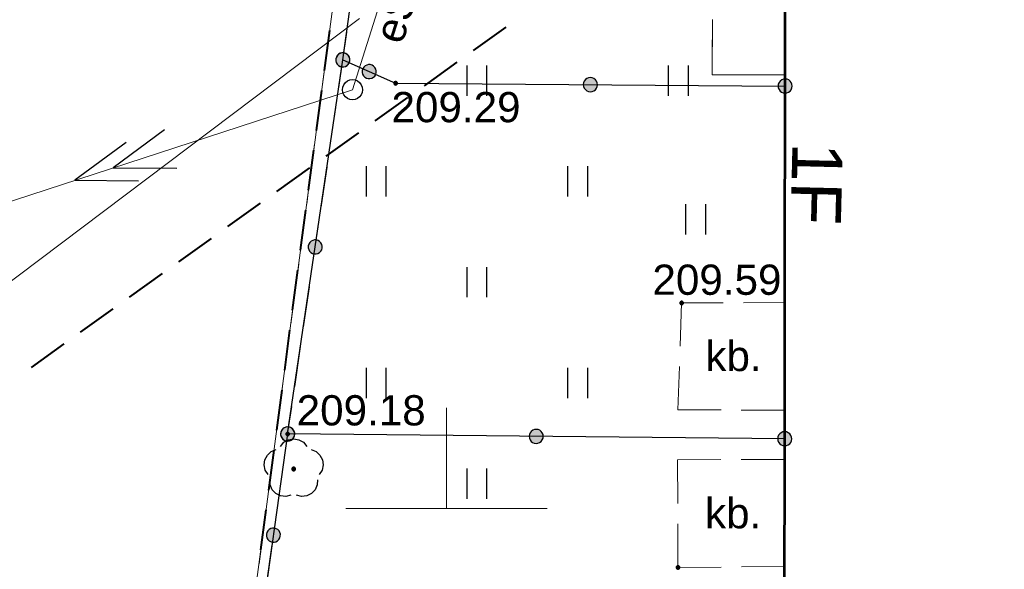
# Model space of a CAD drawing. Header units: metres. Extents: x 7419414 to 7419803, y 5549484 to 5549731.
# Tile 34 of 102: x 7419539 to 7419564, y 5549498 to 5549512. Entities that reach past the tile are written whole.
import ezdxf
from ezdxf.enums import TextEntityAlignment as Align

# ---------------------------------------------------------------- set-up
doc = ezdxf.new("R2010")
doc.units = ezdxf.units.M
doc.header["$MEASUREMENT"] = 0
doc.layers.get('0').update_dxf_attribs({"color": 250})
for name, color, linetype, lineweight in [('EGBN', 7, 'Continuous', 13), ('EGBU', 7, 'Continuous', 53), ('EGDE', 7, 'Continuous', 13), ('EGUG', 96, 'Continuous', 13), ('GEPADR_O', 7, 'Continuous', 13), ('LINIE ROZGRANICZAJĄCE MPZP', 212, 'Continuous', 0), ('OTKU', 7, 'Continuous', 13), ('OTKU_O', 7, 'Continuous', 13), ('OTOO', 7, 'Continuous', 30), ('OTRS_O', 7, 'Continuous', 13), ('OTZT', 7, 'Continuous', 13), ('SUEP', 1, 'Continuous', 13), ('SUEP_O', 1, 'Continuous', 13), ('UEEPA_512', 250, 'Continuous', 0)]:
    doc.layers.add(name, color=color, linetype=linetype, lineweight=lineweight)
doc.styles.add('Arial', font='arial.ttf')

msp = doc.modelspace()

# ---------------------------------------------------------------- hatches: boundary and pattern name
at = {"linetype": 'Continuous'}
for points in [[(7419547.449, 5549510.956), (7419547.403, 5549510.957), (7419547.359, 5549510.97), (7419547.32, 5549510.994), (7419547.289, 5549511.027), (7419547.267, 5549511.067), (7419547.256, 5549511.111), (7419547.257, 5549511.157), (7419547.27, 5549511.201), (7419547.294, 5549511.24), (7419547.327, 5549511.271), (7419547.367, 5549511.293), (7419547.411, 5549511.304), (7419547.457, 5549511.303), (7419547.501, 5549511.29), (7419547.54, 5549511.266), (7419547.571, 5549511.233), (7419547.593, 5549511.193), (7419547.604, 5549511.149), (7419547.603, 5549511.103), (7419547.59, 5549511.059), (7419547.566, 5549511.02), (7419547.533, 5549510.989), (7419547.493, 5549510.967)], [(7419547.452, 5549510.956), (7419547.406, 5549510.957), (7419547.362, 5549510.969), (7419547.322, 5549510.992), (7419547.29, 5549511.024), (7419547.268, 5549511.064), (7419547.256, 5549511.108), (7419547.257, 5549511.154), (7419547.269, 5549511.198), (7419547.292, 5549511.238), (7419547.324, 5549511.27), (7419547.364, 5549511.292), (7419547.408, 5549511.304), (7419547.454, 5549511.303), (7419547.498, 5549511.291), (7419547.538, 5549511.268), (7419547.57, 5549511.236), (7419547.592, 5549511.196), (7419547.604, 5549511.152), (7419547.603, 5549511.106), (7419547.591, 5549511.062), (7419547.568, 5549511.022), (7419547.536, 5549510.99), (7419547.496, 5549510.968)], [(7419547.45, 5549510.956), (7419547.404, 5549510.957), (7419547.361, 5549510.969), (7419547.321, 5549510.993), (7419547.29, 5549511.026), (7419547.267, 5549511.066), (7419547.256, 5549511.11), (7419547.257, 5549511.156), (7419547.269, 5549511.199), (7419547.293, 5549511.239), (7419547.326, 5549511.27), (7419547.366, 5549511.293), (7419547.41, 5549511.304), (7419547.456, 5549511.303), (7419547.499, 5549511.291), (7419547.539, 5549511.267), (7419547.57, 5549511.234), (7419547.593, 5549511.194), (7419547.604, 5549511.15), (7419547.603, 5549511.104), (7419547.591, 5549511.061), (7419547.567, 5549511.021), (7419547.534, 5549510.99), (7419547.494, 5549510.967)], [(7419548.104, 5549510.666), (7419548.058, 5549510.667), (7419548.014, 5549510.68), (7419547.975, 5549510.704), (7419547.944, 5549510.737), (7419547.922, 5549510.777), (7419547.911, 5549510.821), (7419547.912, 5549510.867), (7419547.925, 5549510.911), (7419547.949, 5549510.95), (7419547.982, 5549510.981), (7419548.022, 5549511.003), (7419548.066, 5549511.014), (7419548.112, 5549511.013), (7419548.156, 5549511), (7419548.195, 5549510.976), (7419548.226, 5549510.943), (7419548.248, 5549510.903), (7419548.259, 5549510.859), (7419548.258, 5549510.813), (7419548.245, 5549510.769), (7419548.221, 5549510.73), (7419548.188, 5549510.699), (7419548.148, 5549510.677)], [(7419548.104, 5549510.666), (7419548.058, 5549510.667), (7419548.014, 5549510.68), (7419547.975, 5549510.704), (7419547.944, 5549510.737), (7419547.922, 5549510.777), (7419547.911, 5549510.821), (7419547.912, 5549510.867), (7419547.925, 5549510.911), (7419547.949, 5549510.95), (7419547.982, 5549510.981), (7419548.022, 5549511.003), (7419548.066, 5549511.014), (7419548.112, 5549511.013), (7419548.156, 5549511), (7419548.195, 5549510.976), (7419548.226, 5549510.943), (7419548.248, 5549510.903), (7419548.259, 5549510.859), (7419548.258, 5549510.813), (7419548.245, 5549510.769), (7419548.221, 5549510.73), (7419548.188, 5549510.699), (7419548.148, 5549510.677)], [(7419548.74, 5549510.505), (7419548.728, 5549510.507), (7419548.717, 5549510.511), (7419548.708, 5549510.518), (7419548.701, 5549510.527), (7419548.697, 5549510.538), (7419548.695, 5549510.55), (7419548.697, 5549510.562), (7419548.701, 5549510.572), (7419548.708, 5549510.582), (7419548.717, 5549510.589), (7419548.728, 5549510.593), (7419548.74, 5549510.595), (7419548.752, 5549510.593), (7419548.762, 5549510.589), (7419548.772, 5549510.582), (7419548.779, 5549510.572), (7419548.783, 5549510.562), (7419548.785, 5549510.55), (7419548.783, 5549510.538), (7419548.779, 5549510.527), (7419548.772, 5549510.518), (7419548.762, 5549510.511), (7419548.752, 5549510.507)], [(7419553.574, 5549510.34), (7419553.528, 5549510.346), (7419553.486, 5549510.364), (7419553.45, 5549510.392), (7419553.423, 5549510.429), (7419553.406, 5549510.471), (7419553.4, 5549510.516), (7419553.406, 5549510.562), (7419553.424, 5549510.604), (7419553.452, 5549510.64), (7419553.489, 5549510.667), (7419553.531, 5549510.684), (7419553.576, 5549510.69), (7419553.622, 5549510.684), (7419553.664, 5549510.666), (7419553.7, 5549510.638), (7419553.727, 5549510.601), (7419553.744, 5549510.559), (7419553.75, 5549510.514), (7419553.744, 5549510.468), (7419553.726, 5549510.426), (7419553.698, 5549510.39), (7419553.661, 5549510.363), (7419553.619, 5549510.346)], [(7419553.574, 5549510.34), (7419553.528, 5549510.346), (7419553.486, 5549510.364), (7419553.45, 5549510.392), (7419553.423, 5549510.429), (7419553.406, 5549510.471), (7419553.4, 5549510.516), (7419553.406, 5549510.562), (7419553.424, 5549510.604), (7419553.452, 5549510.64), (7419553.489, 5549510.667), (7419553.531, 5549510.684), (7419553.576, 5549510.69), (7419553.622, 5549510.684), (7419553.664, 5549510.666), (7419553.7, 5549510.638), (7419553.727, 5549510.601), (7419553.744, 5549510.559), (7419553.75, 5549510.514), (7419553.744, 5549510.468), (7419553.726, 5549510.426), (7419553.698, 5549510.39), (7419553.661, 5549510.363), (7419553.619, 5549510.346)], [(7419558.409, 5549510.305), (7419558.363, 5549510.311), (7419558.321, 5549510.329), (7419558.285, 5549510.357), (7419558.258, 5549510.394), (7419558.241, 5549510.436), (7419558.235, 5549510.481), (7419558.241, 5549510.527), (7419558.259, 5549510.569), (7419558.287, 5549510.605), (7419558.324, 5549510.632), (7419558.366, 5549510.649), (7419558.411, 5549510.655), (7419558.457, 5549510.649), (7419558.499, 5549510.631), (7419558.535, 5549510.603), (7419558.562, 5549510.566), (7419558.579, 5549510.524), (7419558.585, 5549510.479), (7419558.579, 5549510.433), (7419558.561, 5549510.391), (7419558.533, 5549510.355), (7419558.496, 5549510.328), (7419558.454, 5549510.311)], [(7419546.765, 5549506.316), (7419546.719, 5549506.317), (7419546.676, 5549506.329), (7419546.636, 5549506.353), (7419546.605, 5549506.386), (7419546.582, 5549506.426), (7419546.571, 5549506.47), (7419546.572, 5549506.516), (7419546.584, 5549506.559), (7419546.608, 5549506.599), (7419546.641, 5549506.63), (7419546.681, 5549506.653), (7419546.725, 5549506.664), (7419546.771, 5549506.663), (7419546.814, 5549506.651), (7419546.854, 5549506.627), (7419546.885, 5549506.594), (7419546.908, 5549506.554), (7419546.919, 5549506.51), (7419546.918, 5549506.464), (7419546.906, 5549506.421), (7419546.882, 5549506.381), (7419546.849, 5549506.35), (7419546.809, 5549506.327)], [(7419546.765, 5549506.316), (7419546.719, 5549506.317), (7419546.676, 5549506.329), (7419546.636, 5549506.353), (7419546.605, 5549506.386), (7419546.582, 5549506.426), (7419546.571, 5549506.47), (7419546.572, 5549506.516), (7419546.584, 5549506.559), (7419546.608, 5549506.599), (7419546.641, 5549506.63), (7419546.681, 5549506.653), (7419546.725, 5549506.664), (7419546.771, 5549506.663), (7419546.814, 5549506.651), (7419546.854, 5549506.627), (7419546.885, 5549506.594), (7419546.908, 5549506.554), (7419546.919, 5549506.51), (7419546.918, 5549506.464), (7419546.906, 5549506.421), (7419546.882, 5549506.381), (7419546.849, 5549506.35), (7419546.809, 5549506.327)], [(7419555.84, 5549505.055), (7419555.828, 5549505.057), (7419555.818, 5549505.061), (7419555.808, 5549505.068), (7419555.801, 5549505.078), (7419555.797, 5549505.088), (7419555.795, 5549505.1), (7419555.797, 5549505.112), (7419555.801, 5549505.123), (7419555.808, 5549505.132), (7419555.818, 5549505.139), (7419555.828, 5549505.143), (7419555.84, 5549505.145), (7419555.852, 5549505.143), (7419555.863, 5549505.139), (7419555.872, 5549505.132), (7419555.879, 5549505.123), (7419555.883, 5549505.112), (7419555.885, 5549505.1), (7419555.883, 5549505.088), (7419555.879, 5549505.078), (7419555.872, 5549505.068), (7419555.863, 5549505.061), (7419555.852, 5549505.057)], [(7419546.058, 5549501.675), (7419546.013, 5549501.681), (7419545.971, 5549501.699), (7419545.935, 5549501.727), (7419545.908, 5549501.764), (7419545.891, 5549501.806), (7419545.885, 5549501.852), (7419545.891, 5549501.897), (7419545.909, 5549501.939), (7419545.937, 5549501.975), (7419545.974, 5549502.002), (7419546.016, 5549502.019), (7419546.062, 5549502.025), (7419546.107, 5549502.019), (7419546.149, 5549502.001), (7419546.185, 5549501.973), (7419546.212, 5549501.936), (7419546.229, 5549501.894), (7419546.235, 5549501.848), (7419546.229, 5549501.803), (7419546.211, 5549501.761), (7419546.183, 5549501.725), (7419546.146, 5549501.698), (7419546.104, 5549501.681)], [(7419546.081, 5549501.676), (7419546.035, 5549501.677), (7419545.991, 5549501.689), (7419545.952, 5549501.712), (7419545.92, 5549501.745), (7419545.898, 5549501.785), (7419545.886, 5549501.829), (7419545.887, 5549501.875), (7419545.899, 5549501.919), (7419545.922, 5549501.958), (7419545.955, 5549501.99), (7419545.995, 5549502.012), (7419546.039, 5549502.024), (7419546.085, 5549502.023), (7419546.129, 5549502.011), (7419546.168, 5549501.988), (7419546.2, 5549501.955), (7419546.222, 5549501.915), (7419546.234, 5549501.871), (7419546.233, 5549501.825), (7419546.221, 5549501.781), (7419546.198, 5549501.742), (7419546.165, 5549501.71), (7419546.125, 5549501.688)], [(7419546.08, 5549501.676), (7419546.034, 5549501.677), (7419545.991, 5549501.689), (7419545.951, 5549501.713), (7419545.92, 5549501.746), (7419545.897, 5549501.786), (7419545.886, 5549501.83), (7419545.887, 5549501.876), (7419545.899, 5549501.919), (7419545.923, 5549501.959), (7419545.956, 5549501.99), (7419545.996, 5549502.013), (7419546.04, 5549502.024), (7419546.086, 5549502.023), (7419546.129, 5549502.011), (7419546.169, 5549501.987), (7419546.2, 5549501.954), (7419546.223, 5549501.914), (7419546.234, 5549501.87), (7419546.233, 5549501.824), (7419546.221, 5549501.781), (7419546.197, 5549501.741), (7419546.164, 5549501.71), (7419546.124, 5549501.687)], [(7419546.06, 5549501.805), (7419546.048, 5549501.807), (7419546.037, 5549501.811), (7419546.028, 5549501.818), (7419546.021, 5549501.827), (7419546.017, 5549501.838), (7419546.015, 5549501.85), (7419546.017, 5549501.862), (7419546.021, 5549501.872), (7419546.028, 5549501.882), (7419546.037, 5549501.889), (7419546.048, 5549501.893), (7419546.06, 5549501.895), (7419546.072, 5549501.893), (7419546.082, 5549501.889), (7419546.092, 5549501.882), (7419546.099, 5549501.872), (7419546.103, 5549501.862), (7419546.105, 5549501.85), (7419546.103, 5549501.838), (7419546.099, 5549501.827), (7419546.092, 5549501.818), (7419546.082, 5549501.811), (7419546.072, 5549501.807)], [(7419552.228, 5549501.615), (7419552.183, 5549501.621), (7419552.141, 5549501.639), (7419552.105, 5549501.667), (7419552.078, 5549501.704), (7419552.061, 5549501.746), (7419552.055, 5549501.792), (7419552.061, 5549501.837), (7419552.079, 5549501.879), (7419552.107, 5549501.915), (7419552.144, 5549501.942), (7419552.186, 5549501.959), (7419552.232, 5549501.965), (7419552.277, 5549501.959), (7419552.319, 5549501.941), (7419552.355, 5549501.913), (7419552.382, 5549501.876), (7419552.399, 5549501.834), (7419552.405, 5549501.788), (7419552.399, 5549501.743), (7419552.381, 5549501.701), (7419552.353, 5549501.665), (7419552.316, 5549501.638), (7419552.274, 5549501.621)], [(7419552.228, 5549501.615), (7419552.183, 5549501.621), (7419552.141, 5549501.639), (7419552.105, 5549501.667), (7419552.078, 5549501.704), (7419552.061, 5549501.746), (7419552.055, 5549501.792), (7419552.061, 5549501.837), (7419552.079, 5549501.879), (7419552.107, 5549501.915), (7419552.144, 5549501.942), (7419552.186, 5549501.959), (7419552.232, 5549501.965), (7419552.277, 5549501.959), (7419552.319, 5549501.941), (7419552.355, 5549501.913), (7419552.382, 5549501.876), (7419552.399, 5549501.834), (7419552.405, 5549501.788), (7419552.399, 5549501.743), (7419552.381, 5549501.701), (7419552.353, 5549501.665), (7419552.316, 5549501.638), (7419552.274, 5549501.621)], [(7419558.398, 5549501.555), (7419558.353, 5549501.561), (7419558.311, 5549501.579), (7419558.275, 5549501.607), (7419558.248, 5549501.644), (7419558.231, 5549501.686), (7419558.225, 5549501.732), (7419558.231, 5549501.777), (7419558.249, 5549501.819), (7419558.277, 5549501.855), (7419558.314, 5549501.882), (7419558.356, 5549501.899), (7419558.402, 5549501.905), (7419558.447, 5549501.899), (7419558.489, 5549501.881), (7419558.525, 5549501.853), (7419558.552, 5549501.816), (7419558.569, 5549501.774), (7419558.575, 5549501.728), (7419558.569, 5549501.683), (7419558.551, 5549501.641), (7419558.523, 5549501.605), (7419558.486, 5549501.578), (7419558.444, 5549501.561)], [(7419546.21, 5549500.935), (7419546.196, 5549500.937), (7419546.184, 5549500.944), (7419546.174, 5549500.954), (7419546.167, 5549500.966), (7419546.165, 5549500.98), (7419546.167, 5549500.994), (7419546.174, 5549501.006), (7419546.184, 5549501.016), (7419546.196, 5549501.023), (7419546.21, 5549501.025), (7419546.224, 5549501.023), (7419546.236, 5549501.016), (7419546.246, 5549501.006), (7419546.253, 5549500.994), (7419546.255, 5549500.98), (7419546.253, 5549500.966), (7419546.246, 5549500.954), (7419546.236, 5549500.944), (7419546.224, 5549500.937)], [(7419545.726, 5549499.166), (7419545.68, 5549499.167), (7419545.636, 5549499.179), (7419545.597, 5549499.202), (7419545.565, 5549499.235), (7419545.543, 5549499.275), (7419545.531, 5549499.319), (7419545.532, 5549499.365), (7419545.544, 5549499.409), (7419545.567, 5549499.448), (7419545.6, 5549499.48), (7419545.64, 5549499.502), (7419545.684, 5549499.514), (7419545.73, 5549499.513), (7419545.774, 5549499.501), (7419545.813, 5549499.478), (7419545.845, 5549499.445), (7419545.867, 5549499.405), (7419545.879, 5549499.361), (7419545.878, 5549499.315), (7419545.866, 5549499.271), (7419545.843, 5549499.232), (7419545.81, 5549499.2), (7419545.77, 5549499.178)], [(7419545.726, 5549499.166), (7419545.68, 5549499.167), (7419545.636, 5549499.179), (7419545.597, 5549499.202), (7419545.565, 5549499.235), (7419545.543, 5549499.275), (7419545.531, 5549499.319), (7419545.532, 5549499.365), (7419545.544, 5549499.409), (7419545.567, 5549499.448), (7419545.6, 5549499.48), (7419545.64, 5549499.502), (7419545.684, 5549499.514), (7419545.73, 5549499.513), (7419545.774, 5549499.501), (7419545.813, 5549499.478), (7419545.845, 5549499.445), (7419545.867, 5549499.405), (7419545.879, 5549499.361), (7419545.878, 5549499.315), (7419545.866, 5549499.271), (7419545.843, 5549499.232), (7419545.81, 5549499.2), (7419545.77, 5549499.178)], [(7419555.75, 5549498.495), (7419555.738, 5549498.497), (7419555.728, 5549498.501), (7419555.718, 5549498.508), (7419555.711, 5549498.517), (7419555.707, 5549498.528), (7419555.705, 5549498.54), (7419555.707, 5549498.552), (7419555.711, 5549498.562), (7419555.718, 5549498.572), (7419555.728, 5549498.579), (7419555.738, 5549498.583), (7419555.75, 5549498.585), (7419555.762, 5549498.583), (7419555.772, 5549498.579), (7419555.782, 5549498.572), (7419555.789, 5549498.562), (7419555.793, 5549498.552), (7419555.795, 5549498.54), (7419555.793, 5549498.528), (7419555.789, 5549498.517), (7419555.782, 5549498.508), (7419555.772, 5549498.501), (7419555.762, 5549498.497)]]:
    msp.add_hatch(color=0, dxfattribs=at).paths.add_polyline_path(points)

# ---------------------------------------------------------------- linework, layer by layer
at = {"color": 0, "linetype": 'Continuous'}
for p, q in [((7419550.508, 5549510.991), (7419550.508, 5549510.241)), ((7419551.008, 5549510.241), (7419551.008, 5549510.991)), ((7419555.508, 5549510.991), (7419555.508, 5549510.241)), ((7419556.008, 5549510.241), (7419556.008, 5549510.991)), ((7419548.008, 5549508.491), (7419548.008, 5549507.741)), ((7419548.508, 5549507.741), (7419548.508, 5549508.491)), ((7419553.008, 5549508.491), (7419553.008, 5549507.741)), ((7419553.508, 5549507.741), (7419553.508, 5549508.491)), ((7419555.939, 5549507.55), (7419555.939, 5549506.8)), ((7419556.439, 5549506.8), (7419556.439, 5549507.55)), ((7419550.508, 5549505.991), (7419550.508, 5549505.241)), ((7419551.008, 5549505.241), (7419551.008, 5549505.991)), ((7419548.008, 5549503.491), (7419548.008, 5549502.741)), ((7419548.508, 5549502.741), (7419548.508, 5549503.491)), ((7419553.008, 5549503.491), (7419553.008, 5549502.741)), ((7419553.508, 5549502.741), (7419553.508, 5549503.491)), ((7419550.508, 5549500.991), (7419550.508, 5549500.241)), ((7419551.008, 5549500.241), (7419551.008, 5549500.991))]:
    msp.add_line(p, q, dxfattribs=at)
at = {"color": 0, "linetype": 'Continuous', "flags": 128}
for points in [[(7419547.27, 5549511.201), (7419547.257, 5549511.157), (7419547.256, 5549511.111), (7419547.267, 5549511.067), (7419547.289, 5549511.027), (7419547.32, 5549510.994), (7419547.359, 5549510.97), (7419547.403, 5549510.957), (7419547.449, 5549510.956), (7419547.493, 5549510.967), (7419547.533, 5549510.989), (7419547.566, 5549511.02), (7419547.59, 5549511.059), (7419547.603, 5549511.103), (7419547.604, 5549511.149), (7419547.593, 5549511.193), (7419547.571, 5549511.233), (7419547.54, 5549511.266), (7419547.501, 5549511.29), (7419547.457, 5549511.303), (7419547.411, 5549511.304), (7419547.367, 5549511.293), (7419547.327, 5549511.271), (7419547.294, 5549511.24), (7419547.27, 5549511.201)], [(7419547.406, 5549510.957), (7419547.452, 5549510.956), (7419547.496, 5549510.968), (7419547.536, 5549510.99), (7419547.568, 5549511.022), (7419547.591, 5549511.062), (7419547.603, 5549511.106), (7419547.604, 5549511.152), (7419547.592, 5549511.196), (7419547.57, 5549511.236), (7419547.538, 5549511.268), (7419547.498, 5549511.291), (7419547.454, 5549511.303), (7419547.408, 5549511.304), (7419547.364, 5549511.292), (7419547.324, 5549511.27), (7419547.292, 5549511.238), (7419547.269, 5549511.198), (7419547.257, 5549511.154), (7419547.256, 5549511.108), (7419547.268, 5549511.064), (7419547.29, 5549511.024), (7419547.322, 5549510.992), (7419547.362, 5549510.969), (7419547.406, 5549510.957)], [(7419547.404, 5549510.957), (7419547.45, 5549510.956), (7419547.494, 5549510.967), (7419547.534, 5549510.99), (7419547.567, 5549511.021), (7419547.591, 5549511.061), (7419547.603, 5549511.104), (7419547.604, 5549511.15), (7419547.593, 5549511.194), (7419547.57, 5549511.234), (7419547.539, 5549511.267), (7419547.499, 5549511.291), (7419547.456, 5549511.303), (7419547.41, 5549511.304), (7419547.366, 5549511.293), (7419547.326, 5549511.27), (7419547.293, 5549511.239), (7419547.269, 5549511.199), (7419547.257, 5549511.156), (7419547.256, 5549511.11), (7419547.267, 5549511.066), (7419547.29, 5549511.026), (7419547.321, 5549510.993), (7419547.361, 5549510.969), (7419547.404, 5549510.957)], [(7419547.925, 5549510.911), (7419547.912, 5549510.867), (7419547.911, 5549510.821), (7419547.922, 5549510.777), (7419547.944, 5549510.737), (7419547.975, 5549510.704), (7419548.014, 5549510.68), (7419548.058, 5549510.667), (7419548.104, 5549510.666), (7419548.148, 5549510.677), (7419548.188, 5549510.699), (7419548.221, 5549510.73), (7419548.245, 5549510.769), (7419548.258, 5549510.813), (7419548.259, 5549510.859), (7419548.248, 5549510.903), (7419548.226, 5549510.943), (7419548.195, 5549510.976), (7419548.156, 5549511), (7419548.112, 5549511.013), (7419548.066, 5549511.014), (7419548.022, 5549511.003), (7419547.982, 5549510.981), (7419547.949, 5549510.95), (7419547.925, 5549510.911)], [(7419547.925, 5549510.911), (7419547.912, 5549510.867), (7419547.911, 5549510.821), (7419547.922, 5549510.777), (7419547.944, 5549510.737), (7419547.975, 5549510.704), (7419548.014, 5549510.68), (7419548.058, 5549510.667), (7419548.104, 5549510.666), (7419548.148, 5549510.677), (7419548.188, 5549510.699), (7419548.221, 5549510.73), (7419548.245, 5549510.769), (7419548.258, 5549510.813), (7419548.259, 5549510.859), (7419548.248, 5549510.903), (7419548.226, 5549510.943), (7419548.195, 5549510.976), (7419548.156, 5549511), (7419548.112, 5549511.013), (7419548.066, 5549511.014), (7419548.022, 5549511.003), (7419547.982, 5549510.981), (7419547.949, 5549510.95), (7419547.925, 5549510.911)], [(7419547.67, 5549510.64), (7419547.735, 5549510.631), (7419547.795, 5549510.607), (7419547.847, 5549510.567), (7419547.887, 5549510.515), (7419547.911, 5549510.455), (7419547.92, 5549510.39), (7419547.911, 5549510.325), (7419547.887, 5549510.265), (7419547.847, 5549510.213), (7419547.795, 5549510.173), (7419547.735, 5549510.149), (7419547.67, 5549510.14), (7419547.605, 5549510.149), (7419547.545, 5549510.173), (7419547.493, 5549510.213), (7419547.453, 5549510.265), (7419547.429, 5549510.325), (7419547.42, 5549510.39), (7419547.429, 5549510.455), (7419547.453, 5549510.515), (7419547.493, 5549510.567), (7419547.545, 5549510.607), (7419547.605, 5549510.631), (7419547.67, 5549510.64)], [(7419548.695, 5549510.55), (7419548.697, 5549510.538), (7419548.701, 5549510.527), (7419548.708, 5549510.518), (7419548.717, 5549510.511), (7419548.728, 5549510.507), (7419548.74, 5549510.505), (7419548.752, 5549510.507), (7419548.762, 5549510.511), (7419548.772, 5549510.518), (7419548.779, 5549510.527), (7419548.783, 5549510.538), (7419548.785, 5549510.55), (7419548.783, 5549510.562), (7419548.779, 5549510.572), (7419548.772, 5549510.582), (7419548.762, 5549510.589), (7419548.752, 5549510.593), (7419548.74, 5549510.595), (7419548.728, 5549510.593), (7419548.717, 5549510.589), (7419548.708, 5549510.582), (7419548.701, 5549510.572), (7419548.697, 5549510.562), (7419548.695, 5549510.55)], [(7419553.4, 5549510.516), (7419553.406, 5549510.471), (7419553.423, 5549510.429), (7419553.45, 5549510.392), (7419553.486, 5549510.364), (7419553.528, 5549510.346), (7419553.574, 5549510.34), (7419553.619, 5549510.346), (7419553.661, 5549510.363), (7419553.698, 5549510.39), (7419553.726, 5549510.426), (7419553.744, 5549510.468), (7419553.75, 5549510.514), (7419553.744, 5549510.559), (7419553.727, 5549510.601), (7419553.7, 5549510.638), (7419553.664, 5549510.666), (7419553.622, 5549510.684), (7419553.576, 5549510.69), (7419553.531, 5549510.684), (7419553.489, 5549510.667), (7419553.452, 5549510.64), (7419553.424, 5549510.604), (7419553.406, 5549510.562), (7419553.4, 5549510.516)], [(7419553.4, 5549510.516), (7419553.406, 5549510.471), (7419553.423, 5549510.429), (7419553.45, 5549510.392), (7419553.486, 5549510.364), (7419553.528, 5549510.346), (7419553.574, 5549510.34), (7419553.619, 5549510.346), (7419553.661, 5549510.363), (7419553.698, 5549510.39), (7419553.726, 5549510.426), (7419553.744, 5549510.468), (7419553.75, 5549510.514), (7419553.744, 5549510.559), (7419553.727, 5549510.601), (7419553.7, 5549510.638), (7419553.664, 5549510.666), (7419553.622, 5549510.684), (7419553.576, 5549510.69), (7419553.531, 5549510.684), (7419553.489, 5549510.667), (7419553.452, 5549510.64), (7419553.424, 5549510.604), (7419553.406, 5549510.562), (7419553.4, 5549510.516)], [(7419558.235, 5549510.481), (7419558.241, 5549510.436), (7419558.258, 5549510.394), (7419558.285, 5549510.357), (7419558.321, 5549510.329), (7419558.363, 5549510.311), (7419558.409, 5549510.305), (7419558.454, 5549510.311), (7419558.496, 5549510.328), (7419558.533, 5549510.355), (7419558.561, 5549510.391), (7419558.579, 5549510.433), (7419558.585, 5549510.479), (7419558.579, 5549510.524), (7419558.562, 5549510.566), (7419558.535, 5549510.603), (7419558.499, 5549510.631), (7419558.457, 5549510.649), (7419558.411, 5549510.655), (7419558.366, 5549510.649), (7419558.324, 5549510.632), (7419558.287, 5549510.605), (7419558.259, 5549510.569), (7419558.241, 5549510.527), (7419558.235, 5549510.481)], [(7419546.719, 5549506.317), (7419546.765, 5549506.316), (7419546.809, 5549506.327), (7419546.849, 5549506.35), (7419546.882, 5549506.381), (7419546.906, 5549506.421), (7419546.918, 5549506.464), (7419546.919, 5549506.51), (7419546.908, 5549506.554), (7419546.885, 5549506.594), (7419546.854, 5549506.627), (7419546.814, 5549506.651), (7419546.771, 5549506.663), (7419546.725, 5549506.664), (7419546.681, 5549506.653), (7419546.641, 5549506.63), (7419546.608, 5549506.599), (7419546.584, 5549506.559), (7419546.572, 5549506.516), (7419546.571, 5549506.47), (7419546.582, 5549506.426), (7419546.605, 5549506.386), (7419546.636, 5549506.353), (7419546.676, 5549506.329), (7419546.719, 5549506.317)], [(7419546.719, 5549506.317), (7419546.765, 5549506.316), (7419546.809, 5549506.327), (7419546.849, 5549506.35), (7419546.882, 5549506.381), (7419546.906, 5549506.421), (7419546.918, 5549506.464), (7419546.919, 5549506.51), (7419546.908, 5549506.554), (7419546.885, 5549506.594), (7419546.854, 5549506.627), (7419546.814, 5549506.651), (7419546.771, 5549506.663), (7419546.725, 5549506.664), (7419546.681, 5549506.653), (7419546.641, 5549506.63), (7419546.608, 5549506.599), (7419546.584, 5549506.559), (7419546.572, 5549506.516), (7419546.571, 5549506.47), (7419546.582, 5549506.426), (7419546.605, 5549506.386), (7419546.636, 5549506.353), (7419546.676, 5549506.329), (7419546.719, 5549506.317)], [(7419555.795, 5549505.1), (7419555.797, 5549505.088), (7419555.801, 5549505.078), (7419555.808, 5549505.068), (7419555.818, 5549505.061), (7419555.828, 5549505.057), (7419555.84, 5549505.055), (7419555.852, 5549505.057), (7419555.863, 5549505.061), (7419555.872, 5549505.068), (7419555.879, 5549505.078), (7419555.883, 5549505.088), (7419555.885, 5549505.1), (7419555.883, 5549505.112), (7419555.879, 5549505.123), (7419555.872, 5549505.132), (7419555.863, 5549505.139), (7419555.852, 5549505.143), (7419555.84, 5549505.145), (7419555.828, 5549505.143), (7419555.818, 5549505.139), (7419555.808, 5549505.132), (7419555.801, 5549505.123), (7419555.797, 5549505.112), (7419555.795, 5549505.1)], [(7419546.235, 5549501.848), (7419546.229, 5549501.894), (7419546.212, 5549501.936), (7419546.185, 5549501.973), (7419546.149, 5549502.001), (7419546.107, 5549502.019), (7419546.062, 5549502.025), (7419546.016, 5549502.019), (7419545.974, 5549502.002), (7419545.937, 5549501.975), (7419545.909, 5549501.939), (7419545.891, 5549501.897), (7419545.885, 5549501.852), (7419545.891, 5549501.806), (7419545.908, 5549501.764), (7419545.935, 5549501.727), (7419545.971, 5549501.699), (7419546.013, 5549501.681), (7419546.058, 5549501.675), (7419546.104, 5549501.681), (7419546.146, 5549501.698), (7419546.183, 5549501.725), (7419546.211, 5549501.761), (7419546.229, 5549501.803), (7419546.235, 5549501.848)], [(7419546.085, 5549502.023), (7419546.039, 5549502.024), (7419545.995, 5549502.012), (7419545.955, 5549501.99), (7419545.922, 5549501.958), (7419545.899, 5549501.919), (7419545.887, 5549501.875), (7419545.886, 5549501.829), (7419545.898, 5549501.785), (7419545.92, 5549501.745), (7419545.952, 5549501.712), (7419545.991, 5549501.689), (7419546.035, 5549501.677), (7419546.081, 5549501.676), (7419546.125, 5549501.688), (7419546.165, 5549501.71), (7419546.198, 5549501.742), (7419546.221, 5549501.781), (7419546.233, 5549501.825), (7419546.234, 5549501.871), (7419546.222, 5549501.915), (7419546.2, 5549501.955), (7419546.168, 5549501.988), (7419546.129, 5549502.011), (7419546.085, 5549502.023)], [(7419546.034, 5549501.677), (7419546.08, 5549501.676), (7419546.124, 5549501.687), (7419546.164, 5549501.71), (7419546.197, 5549501.741), (7419546.221, 5549501.781), (7419546.233, 5549501.824), (7419546.234, 5549501.87), (7419546.223, 5549501.914), (7419546.2, 5549501.954), (7419546.169, 5549501.987), (7419546.129, 5549502.011), (7419546.086, 5549502.023), (7419546.04, 5549502.024), (7419545.996, 5549502.013), (7419545.956, 5549501.99), (7419545.923, 5549501.959), (7419545.899, 5549501.919), (7419545.887, 5549501.876), (7419545.886, 5549501.83), (7419545.897, 5549501.786), (7419545.92, 5549501.746), (7419545.951, 5549501.713), (7419545.991, 5549501.689), (7419546.034, 5549501.677)], [(7419546.015, 5549501.85), (7419546.017, 5549501.838), (7419546.021, 5549501.827), (7419546.028, 5549501.818), (7419546.037, 5549501.811), (7419546.048, 5549501.807), (7419546.06, 5549501.805), (7419546.072, 5549501.807), (7419546.082, 5549501.811), (7419546.092, 5549501.818), (7419546.099, 5549501.827), (7419546.103, 5549501.838), (7419546.105, 5549501.85), (7419546.103, 5549501.862), (7419546.099, 5549501.872), (7419546.092, 5549501.882), (7419546.082, 5549501.889), (7419546.072, 5549501.893), (7419546.06, 5549501.895), (7419546.048, 5549501.893), (7419546.037, 5549501.889), (7419546.028, 5549501.882), (7419546.021, 5549501.872), (7419546.017, 5549501.862), (7419546.015, 5549501.85)], [(7419552.405, 5549501.788), (7419552.399, 5549501.834), (7419552.382, 5549501.876), (7419552.355, 5549501.913), (7419552.319, 5549501.941), (7419552.277, 5549501.959), (7419552.232, 5549501.965), (7419552.186, 5549501.959), (7419552.144, 5549501.942), (7419552.107, 5549501.915), (7419552.079, 5549501.879), (7419552.061, 5549501.837), (7419552.055, 5549501.792), (7419552.061, 5549501.746), (7419552.078, 5549501.704), (7419552.105, 5549501.667), (7419552.141, 5549501.639), (7419552.183, 5549501.621), (7419552.228, 5549501.615), (7419552.274, 5549501.621), (7419552.316, 5549501.638), (7419552.353, 5549501.665), (7419552.381, 5549501.701), (7419552.399, 5549501.743), (7419552.405, 5549501.788)], [(7419552.405, 5549501.788), (7419552.399, 5549501.834), (7419552.382, 5549501.876), (7419552.355, 5549501.913), (7419552.319, 5549501.941), (7419552.277, 5549501.959), (7419552.232, 5549501.965), (7419552.186, 5549501.959), (7419552.144, 5549501.942), (7419552.107, 5549501.915), (7419552.079, 5549501.879), (7419552.061, 5549501.837), (7419552.055, 5549501.792), (7419552.061, 5549501.746), (7419552.078, 5549501.704), (7419552.105, 5549501.667), (7419552.141, 5549501.639), (7419552.183, 5549501.621), (7419552.228, 5549501.615), (7419552.274, 5549501.621), (7419552.316, 5549501.638), (7419552.353, 5549501.665), (7419552.381, 5549501.701), (7419552.399, 5549501.743), (7419552.405, 5549501.788)], [(7419558.575, 5549501.728), (7419558.569, 5549501.774), (7419558.552, 5549501.816), (7419558.525, 5549501.853), (7419558.489, 5549501.881), (7419558.447, 5549501.899), (7419558.402, 5549501.905), (7419558.356, 5549501.899), (7419558.314, 5549501.882), (7419558.277, 5549501.855), (7419558.249, 5549501.819), (7419558.231, 5549501.777), (7419558.225, 5549501.732), (7419558.231, 5549501.686), (7419558.248, 5549501.644), (7419558.275, 5549501.607), (7419558.311, 5549501.579), (7419558.353, 5549501.561), (7419558.398, 5549501.555), (7419558.444, 5549501.561), (7419558.486, 5549501.578), (7419558.523, 5549501.605), (7419558.551, 5549501.641), (7419558.569, 5549501.683), (7419558.575, 5549501.728)], [(7419546.21, 5549500.935), (7419546.224, 5549500.937), (7419546.236, 5549500.944), (7419546.246, 5549500.954), (7419546.253, 5549500.966), (7419546.255, 5549500.98), (7419546.253, 5549500.994), (7419546.246, 5549501.006), (7419546.236, 5549501.016), (7419546.224, 5549501.023), (7419546.21, 5549501.025), (7419546.196, 5549501.023), (7419546.184, 5549501.016), (7419546.174, 5549501.006), (7419546.167, 5549500.994), (7419546.165, 5549500.98), (7419546.167, 5549500.966), (7419546.174, 5549500.954), (7419546.184, 5549500.944), (7419546.196, 5549500.937), (7419546.21, 5549500.935)], [(7419545.73, 5549499.513), (7419545.684, 5549499.514), (7419545.64, 5549499.502), (7419545.6, 5549499.48), (7419545.567, 5549499.448), (7419545.544, 5549499.409), (7419545.532, 5549499.365), (7419545.531, 5549499.319), (7419545.543, 5549499.275), (7419545.565, 5549499.235), (7419545.597, 5549499.202), (7419545.636, 5549499.179), (7419545.68, 5549499.167), (7419545.726, 5549499.166), (7419545.77, 5549499.178), (7419545.81, 5549499.2), (7419545.843, 5549499.232), (7419545.866, 5549499.271), (7419545.878, 5549499.315), (7419545.879, 5549499.361), (7419545.867, 5549499.405), (7419545.845, 5549499.445), (7419545.813, 5549499.478), (7419545.774, 5549499.501), (7419545.73, 5549499.513)], [(7419545.73, 5549499.513), (7419545.684, 5549499.514), (7419545.64, 5549499.502), (7419545.6, 5549499.48), (7419545.567, 5549499.448), (7419545.544, 5549499.409), (7419545.532, 5549499.365), (7419545.531, 5549499.319), (7419545.543, 5549499.275), (7419545.565, 5549499.235), (7419545.597, 5549499.202), (7419545.636, 5549499.179), (7419545.68, 5549499.167), (7419545.726, 5549499.166), (7419545.77, 5549499.178), (7419545.81, 5549499.2), (7419545.843, 5549499.232), (7419545.866, 5549499.271), (7419545.878, 5549499.315), (7419545.879, 5549499.361), (7419545.867, 5549499.405), (7419545.845, 5549499.445), (7419545.813, 5549499.478), (7419545.774, 5549499.501), (7419545.73, 5549499.513)], [(7419555.705, 5549498.54), (7419555.707, 5549498.528), (7419555.711, 5549498.517), (7419555.718, 5549498.508), (7419555.728, 5549498.501), (7419555.738, 5549498.497), (7419555.75, 5549498.495), (7419555.762, 5549498.497), (7419555.772, 5549498.501), (7419555.782, 5549498.508), (7419555.789, 5549498.517), (7419555.793, 5549498.528), (7419555.795, 5549498.54), (7419555.793, 5549498.552), (7419555.789, 5549498.562), (7419555.782, 5549498.572), (7419555.772, 5549498.579), (7419555.762, 5549498.583), (7419555.75, 5549498.585), (7419555.738, 5549498.583), (7419555.728, 5549498.579), (7419555.718, 5549498.572), (7419555.711, 5549498.562), (7419555.707, 5549498.552), (7419555.705, 5549498.54)]]:
    msp.add_lwpolyline(points, close=True, dxfattribs=at)
for points in [[(7419542.999, 5549509.393), (7419541.728, 5549508.453), (7419543.309, 5549508.442)], [(7419542.048, 5549509.083), (7419540.777, 5549508.143), (7419542.358, 5549508.132)], [(7419545.886, 5549501.543), (7419545.969, 5549501.643), (7419546.082, 5549501.707), (7419546.21, 5549501.73), (7419546.338, 5549501.707), (7419546.451, 5549501.643), (7419546.534, 5549501.543)], [(7419545.574, 5549500.846), (7419545.505, 5549500.956), (7419545.479, 5549501.083), (7419545.497, 5549501.212), (7419545.558, 5549501.327), (7419545.654, 5549501.414), (7419545.774, 5549501.462)], [(7419546.646, 5549501.462), (7419546.766, 5549501.414), (7419546.862, 5549501.327), (7419546.923, 5549501.212), (7419546.941, 5549501.083), (7419546.915, 5549500.956), (7419546.846, 5549500.846)], [(7419546.141, 5549500.334), (7419546.015, 5549500.302), (7419545.886, 5549500.316), (7419545.769, 5549500.373), (7419545.679, 5549500.467), (7419545.626, 5549500.585), (7419545.617, 5549500.715)], [(7419546.803, 5549500.715), (7419546.794, 5549500.585), (7419546.741, 5549500.467), (7419546.651, 5549500.373), (7419546.534, 5549500.316), (7419546.405, 5549500.302), (7419546.279, 5549500.334)]]:
    msp.add_lwpolyline(points, dxfattribs=at)
at = {"layer": 'EGBN', "color": 250, "linetype": 'Continuous', "lineweight": 13, "flags": 128}
msp.add_lwpolyline([(7419575.864, 5549494.402), (7419575.33, 5549496.62), (7419572.33, 5549496.6), (7419572.32, 5549498.5), (7419576.52, 5549498.52), (7419576.51, 5549501.72), (7419578.43, 5549501.72), (7419578.46, 5549518.71), (7419573.88, 5549519.23), (7419573.71, 5549517.71), (7419569.81, 5549518.15), (7419569.81, 5549516.74), (7419567.02, 5549516.74), (7419567.02, 5549517.04), (7419564.31, 5549517.04), (7419564.31, 5549520.35), (7419558.41, 5549521.05), (7419558.392, 5549495.305)], dxfattribs=at)
at = {"layer": 'EGBU', "color": 250, "linetype": 'Continuous', "lineweight": 53, "flags": 128}
msp.add_lwpolyline([(7419575.864, 5549494.402), (7419575.33, 5549496.62), (7419572.33, 5549496.6), (7419572.32, 5549498.5), (7419578.42, 5549498.53), (7419578.46, 5549518.71), (7419573.88, 5549519.23), (7419573.71, 5549517.71), (7419569.81, 5549518.15), (7419569.81, 5549516.74), (7419567.02, 5549516.74), (7419567.02, 5549517.04), (7419564.31, 5549517.04), (7419564.31, 5549520.35), (7419558.41, 5549521.05), (7419558.388, 5549495.305)], dxfattribs=at)
at = {"layer": 'EGDE', "color": 250, "linetype": 'Continuous', "lineweight": 0, "flags": 128}
for points in [[(7419614.422, 5549585.169), (7419584.48, 5549588.54), (7419583.97, 5549584.15), (7419576.9, 5549524.47), (7419548.95, 5549525.8), (7419545.1, 5549496.74), (7419545.083, 5549495.993)], [(7419545.083, 5549495.993), (7419545.1, 5549496.74), (7419548.95, 5549525.8), (7419538.19, 5549526.4), (7419535.14, 5549504.05), (7419534.288, 5549496.551)]]:
    msp.add_lwpolyline(points, dxfattribs=at)
at = {"layer": 'EGUG', "color": 96, "linetype": 'Continuous', "lineweight": 13}
for p, q in [((7419547.058, 5549511.518), (7419547.124, 5549512.014)), ((7419547.124, 5549512.014), (7419547.058, 5549511.518)), ((7419546.926, 5549510.526), (7419546.992, 5549511.022)), ((7419546.992, 5549511.022), (7419546.926, 5549510.526)), ((7419546.795, 5549509.535), (7419546.861, 5549510.031)), ((7419546.861, 5549510.031), (7419546.795, 5549509.535)), ((7419546.664, 5549508.544), (7419546.729, 5549509.039)), ((7419546.729, 5549509.039), (7419546.664, 5549508.544)), ((7419546.532, 5549507.552), (7419546.598, 5549508.048)), ((7419546.598, 5549508.048), (7419546.532, 5549507.552)), ((7419546.401, 5549506.561), (7419546.467, 5549507.057)), ((7419546.467, 5549507.057), (7419546.401, 5549506.561)), ((7419546.27, 5549505.57), (7419546.335, 5549506.065)), ((7419546.335, 5549506.065), (7419546.27, 5549505.57)), ((7419546.138, 5549504.578), (7419546.204, 5549505.074)), ((7419546.204, 5549505.074), (7419546.138, 5549504.578)), ((7419546.007, 5549503.587), (7419546.073, 5549504.083)), ((7419546.073, 5549504.083), (7419546.007, 5549503.587)), ((7419545.876, 5549502.596), (7419545.941, 5549503.091)), ((7419545.941, 5549503.091), (7419545.876, 5549502.596)), ((7419545.744, 5549501.604), (7419545.81, 5549502.1)), ((7419545.81, 5549502.1), (7419545.744, 5549501.604)), ((7419545.613, 5549500.613), (7419545.679, 5549501.109)), ((7419545.679, 5549501.109), (7419545.613, 5549500.613)), ((7419545.482, 5549499.622), (7419545.547, 5549500.117)), ((7419545.547, 5549500.117), (7419545.482, 5549499.622)), ((7419545.35, 5549498.63), (7419545.416, 5549499.126)), ((7419545.416, 5549499.126), (7419545.35, 5549498.63))]:
    msp.add_line(p, q, dxfattribs=at)
at = {"layer": 'LINIE ROZGRANICZAJĄCE MPZP', "color": 212, "linetype": 'Continuous', "lineweight": 40}
for p, q in [((7419546.972, 5549510.869), (7419547.103, 5549511.861)), ((7419546.775, 5549509.382), (7419546.906, 5549510.374)), ((7419546.578, 5549507.895), (7419546.709, 5549508.887)), ((7419546.381, 5549506.408), (7419546.512, 5549507.4)), ((7419546.184, 5549504.921), (7419546.315, 5549505.913)), ((7419545.987, 5549503.434), (7419546.118, 5549504.426)), ((7419545.79, 5549501.947), (7419545.921, 5549502.939)), ((7419545.593, 5549500.46), (7419545.724, 5549501.452)), ((7419545.396, 5549498.973), (7419545.527, 5549499.965))]:
    msp.add_line(p, q, dxfattribs=at)
at = {"layer": 'LINIE ROZGRANICZAJĄCE MPZP', "color": 1, "linetype": 'Continuous', "lineweight": 40}
for p, q in [((7419551.477, 5549511.943), (7419550.664, 5549511.361)), ((7419550.258, 5549511.07), (7419549.445, 5549510.487)), ((7419549.038, 5549510.196), (7419548.225, 5549509.614)), ((7419547.819, 5549509.323), (7419547.006, 5549508.74)), ((7419546.599, 5549508.449), (7419545.786, 5549507.867)), ((7419545.38, 5549507.576), (7419544.567, 5549506.994)), ((7419544.161, 5549506.702), (7419543.348, 5549506.12)), ((7419542.941, 5549505.829), (7419542.128, 5549505.247)), ((7419541.722, 5549504.955), (7419540.909, 5549504.373)), ((7419540.502, 5549504.082), (7419539.689, 5549503.5))]:
    msp.add_line(p, q, dxfattribs=at)
at = {"layer": 'OTKU', "color": 250, "linetype": 'Continuous', "lineweight": 13}
for p, q in [((7419556.6, 5549510.76), (7419556.603, 5549512.13)), ((7419558.42, 5549512.123), (7419558.42, 5549510.757)), ((7419558.42, 5549510.757), (7419556.6, 5549510.76)), ((7419555.803, 5549504.025), (7419555.84, 5549505.1)), ((7419555.84, 5549505.1), (7419556.875, 5549505.104)), ((7419557.375, 5549505.106), (7419558.41, 5549505.11)), ((7419558.41, 5549505.11), (7419558.402, 5549504.025)), ((7419555.75, 5549502.45), (7419555.787, 5549503.525)), ((7419558.398, 5549503.525), (7419558.39, 5549502.44)), ((7419556.82, 5549502.446), (7419555.75, 5549502.45)), ((7419558.39, 5549502.44), (7419557.32, 5549502.444)), ((7419555.74, 5549501.21), (7419556.815, 5549501.214)), ((7419555.744, 5549500.125), (7419555.74, 5549501.21)), ((7419557.315, 5549501.216), (7419558.39, 5549501.22)), ((7419558.39, 5549501.22), (7419558.394, 5549500.14)), ((7419555.75, 5549498.54), (7419555.746, 5549499.625)), ((7419558.396, 5549499.64), (7419558.4, 5549498.56)), ((7419556.825, 5549498.548), (7419555.75, 5549498.54)), ((7419558.4, 5549498.56), (7419557.325, 5549498.552))]:
    msp.add_line(p, q, dxfattribs=at)
at = {"layer": 'OTOO', "color": 250, "linetype": 'Continuous', "lineweight": 30}
for p, q in [((7419547.43, 5549511.13), (7419548.93, 5549521.92)), ((7419546.06, 5549501.85), (7419547.43, 5549511.13)), ((7419558.4, 5549501.73), (7419546.06, 5549501.85))]:
    msp.add_line(p, q, dxfattribs=at)
at = {"layer": 'OTOO', "color": 250, "linetype": 'Continuous', "lineweight": 30, "flags": 128}
for points in [[(7419547.43, 5549511.13), (7419548.74, 5549510.55), (7419558.41, 5549510.48)], [(7419546.06, 5549501.85), (7419545.35, 5549496.83), (7419545.318, 5549495.981)]]:
    msp.add_lwpolyline(points, dxfattribs=at)
at = {"layer": 'OTZT', "color": 250, "linetype": 'Continuous', "lineweight": 13}
for p, q in [((7419547.43, 5549511.13), (7419547.526, 5549511.82)), ((7419556.602, 5549511.63), (7419556.6, 5549510.76)), ((7419547.329, 5549510.447), (7419547.43, 5549511.13)), ((7419556.6, 5549510.76), (7419557.26, 5549510.759)), ((7419557.76, 5549510.758), (7419558.42, 5549510.757)), ((7419558.42, 5549510.757), (7419558.418, 5549509.683)), ((7419547.11, 5549508.963), (7419547.256, 5549509.952)), ((7419558.417, 5549509.183), (7419558.415, 5549508.183)), ((7419546.891, 5549507.479), (7419547.037, 5549508.469)), ((7419558.415, 5549507.683), (7419558.413, 5549506.683)), ((7419546.672, 5549505.995), (7419546.818, 5549506.985)), ((7419558.412, 5549506.183), (7419558.41, 5549505.11)), ((7419546.453, 5549504.511), (7419546.599, 5549505.501)), ((7419555.84, 5549505.1), (7419555.803, 5549504.025)), ((7419556.875, 5549505.104), (7419555.84, 5549505.1)), ((7419558.41, 5549505.11), (7419557.375, 5549505.106)), ((7419546.234, 5549503.028), (7419546.38, 5549504.017)), ((7419555.787, 5549503.525), (7419555.75, 5549502.45)), ((7419546.06, 5549501.85), (7419546.161, 5549502.533)), ((7419555.75, 5549502.45), (7419556.82, 5549502.446)), ((7419557.32, 5549502.444), (7419558.39, 5549502.44)), ((7419558.39, 5549502.44), (7419558.39, 5549501.22)), ((7419545.95, 5549501.073), (7419546.06, 5549501.85)), ((7419556.815, 5549501.214), (7419555.74, 5549501.21)), ((7419555.74, 5549501.21), (7419555.744, 5549500.125)), ((7419558.39, 5549501.22), (7419557.315, 5549501.216)), ((7419545.74, 5549499.588), (7419545.88, 5549500.578)), ((7419555.746, 5549499.625), (7419555.75, 5549498.54)), ((7419545.53, 5549498.102), (7419545.67, 5549499.092)), ((7419555.75, 5549498.54), (7419556.825, 5549498.548)), ((7419557.325, 5549498.552), (7419558.4, 5549498.56)), ((7419558.4, 5549498.56), (7419558.398, 5549498.04))]:
    msp.add_line(p, q, dxfattribs=at)
at = {"layer": 'SUEP', "color": 1, "linetype": 'Continuous', "lineweight": 13}
for p, q in [((7419547.67, 5549510.39), (7419548.836, 5549514.06)), ((7419509.202, 5549497.847), (7419547.67, 5549510.39))]:
    msp.add_line(p, q, dxfattribs=at)
at = {"layer": 'SUEP', "color": 1, "linetype": 'Continuous', "lineweight": 13, "flags": 128}
msp.add_lwpolyline([(7419547.84, 5549512.16), (7419538.32, 5549504.99), (7419528.061, 5549496.873)], dxfattribs=at)
at = {"layer": 'UEEPA_512', "color": 250, "linetype": 'Continuous', "lineweight": 0}
for p, q in [((7419550, 5549502.5), (7419550, 5549500)), ((7419547.5, 5549500), (7419552.5, 5549500))]:
    msp.add_line(p, q, dxfattribs=at)

# ---------------------------------------------------------------- texts
at = {"layer": 'GEPADR_O', "color": 250, "linetype": 'Continuous', "lineweight": 0, "style": 'Arial'}
msp.add_text('1F', height=1.25, rotation=268.6028, dxfattribs=at).set_placement((7419558.568, 5549508.071), align=Align.CENTER)
at = {"layer": 'OTKU_O', "color": 250, "linetype": 'Continuous', "lineweight": 0, "style": 'Arial'}
for p in [(7419556.43, 5549503.41), (7419556.42, 5549499.51)]:
    msp.add_text('kb.', height=0.75, rotation=360, dxfattribs=at).set_placement(p)
at = {"layer": 'OTRS_O', "color": 250, "linetype": 'Continuous', "lineweight": 0, "style": 'Arial'}
for s, p in [('209.29', (7419548.638, 5549509.583)), ('209.59', (7419555.115, 5549505.302)), ('209.18', (7419546.283, 5549502.062))]:
    msp.add_text(s, height=0.75, dxfattribs=at).set_placement(p)
at = {"layer": 'SUEP_O', "color": 1, "linetype": 'Continuous', "lineweight": 0, "style": 'Arial'}
msp.add_text('eS', height=0.75, rotation=72.374, dxfattribs=at).set_placement((7419549.094, 5549512.097), align=Align.CENTER)

doc.saveas('drawing.dxf')
